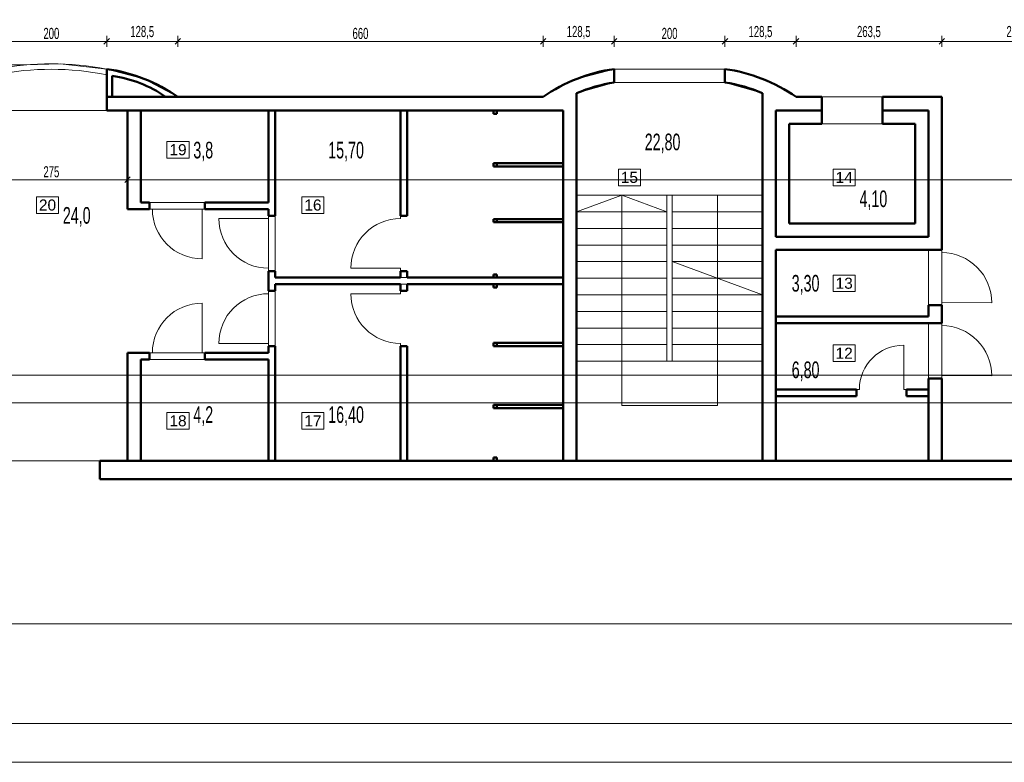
# Model space of a CAD drawing. Header units: millimetres. Extents: x 72202 to 304796, y 21658 to 519946.
# Tile 60 of 139: x 196431 to 198210, y 207947 to 209289. Entities that reach past the tile are written whole.
import ezdxf

# ---------------------------------------------------------------- set-up
doc = ezdxf.new("R2010")
doc.units = ezdxf.units.MM
doc.layers.get('0').update_dxf_attribs({"color": 253})
doc.layers.get('Defpoints').update_dxf_attribs({"color": 253})
for name, color, linetype, lineweight in [('linia - gruba - projektowana', 253, 'Continuous', 50), ('LINIA CIENKA', 7, 'Continuous', 13), ('LINIA WYMIAROWANIE', 253, 'Continuous', 9), ('OPISY', 253, 'Continuous', 9)]:
    doc.layers.add(name, color=color, linetype=linetype, lineweight=lineweight)
doc.layers.add('LINIA-NIE DRUKOWAĆ', color=253, linetype='Continuous', lineweight=20, plot=False)
doc.styles.add('simplex', font='arial.ttf')
doc.styles.get("Standard").update_dxf_attribs({"font": 'ARIALN.TTF', "width": 0.75})
doc.dimstyles.new('sebek100', dxfattribs={"dimtxt": 17, "dimasz": 10, "dimexe": 10, "dimexo": 20, "dimgap": 4, "dimtad": 1, "dimrnd": 0.5, "dimtxsty": 'Standard', "dimblk": 'OBLIQUE', "dimcen": 8, "dimclre": 1, "dimazin": 0, "dimtm": 1e-09, "dimtfac": 1, "dimtix": 1, "dimtmove": 1, "dimatfit": 3, "dimldrblk": 'zas', "dimfxl": 10, "dimfxlon": 1, "dimtolj": 2, "dimlwd": -1, "dimlwe": -1, "dimarcsym": 0})

# ---------------------------------------------------------------- blocks, each defined once
blk = doc.blocks.new('_Oblique')
at = {"color": 0, "linetype": 'ByBlock', "lineweight": -2}
blk.add_line((-0.5, -0.5), (0.5, 0.5), dxfattribs=at)
blk = doc.blocks.new('*D549')
at = {"layer": 'Defpoints', "color": 0, "lineweight": -3, "ltscale": 4, "transparency": 16777216}
for p in [(196350.3, 209104.6), (196625.3, 209063.7), (196625.3, 208999.9)]:
    blk.add_point(p, dxfattribs=at)
at = {"layer": 'LINIA WYMIAROWANIE', "ltscale": 4, "transparency": 16777216}
for p, q in [((196350.3, 209009.9), (196350.3, 208989.9)), ((196625.3, 209009.9), (196625.3, 208989.9))]:
    blk.add_line(p, q, dxfattribs=at)
at = {"layer": 'LINIA WYMIAROWANIE', "color": 0, "ltscale": 4, "transparency": 16777216}
blk.add_line((196350.3, 208999.9), (196625.3, 208999.9), dxfattribs=at)
at = {"layer": 'LINIA WYMIAROWANIE', "color": 0, "ltscale": 4, "transparency": 16777216, "xscale": 10, "yscale": 10, "zscale": 10, "rotation": 180}
blk.add_blockref('_Oblique', (196350.3, 208999.9), dxfattribs=at)
at = {"layer": 'LINIA WYMIAROWANIE', "color": 0, "ltscale": 4, "transparency": 16777216, "xscale": 10, "yscale": 10, "zscale": 10}
blk.add_blockref('_Oblique', (196625.3, 208999.9), dxfattribs=at)
at = {"layer": 'LINIA WYMIAROWANIE', "color": 0, "lineweight": -3, "ltscale": 4, "transparency": 16777216, "insert": (196487.8, 209014.1), "char_height": 20, "attachment_point": 5, "bg_fill": 3, "box_fill_scale": 1.1, "bg_fill_color": 256, "bg_fill_true_color": 13158600, "bg_fill_transparency": 0}
blk.add_mtext('\\A2;275', dxfattribs=at)
blk = doc.blocks.new('zas')
blk = doc.blocks.new('*D585')
at = {"layer": 'Defpoints', "color": 0, "lineweight": -3, "ltscale": 4, "transparency": 16777216}
for p in [(196587.8, 209249.9), (196387.8, 209194.5), (196587.8, 209194.5)]:
    blk.add_point(p, dxfattribs=at)
at = {"layer": 'LINIA WYMIAROWANIE', "ltscale": 4, "transparency": 16777216}
for p, q in [((196387.8, 209239.9), (196387.8, 209259.9)), ((196587.8, 209239.9), (196587.8, 209259.9))]:
    blk.add_line(p, q, dxfattribs=at)
at = {"layer": 'LINIA WYMIAROWANIE', "color": 0, "ltscale": 4, "transparency": 16777216}
blk.add_line((196387.8, 209249.9), (196587.8, 209249.9), dxfattribs=at)
at = {"layer": 'LINIA WYMIAROWANIE', "color": 0, "ltscale": 4, "transparency": 16777216, "xscale": 10, "yscale": 10, "zscale": 10, "rotation": 180}
blk.add_blockref('_Oblique', (196387.8, 209249.9), dxfattribs=at)
at = {"layer": 'LINIA WYMIAROWANIE', "color": 0, "ltscale": 4, "transparency": 16777216, "xscale": 10, "yscale": 10, "zscale": 10}
blk.add_blockref('_Oblique', (196587.8, 209249.9), dxfattribs=at)
at = {"layer": 'LINIA WYMIAROWANIE', "color": 0, "lineweight": -3, "ltscale": 4, "transparency": 16777216, "insert": (196487.8, 209264.1), "char_height": 20, "attachment_point": 5, "bg_fill": 3, "box_fill_scale": 1.1, "bg_fill_color": 256, "bg_fill_true_color": 13158600, "bg_fill_transparency": 0}
blk.add_mtext('\\A2;200', dxfattribs=at)
blk = doc.blocks.new('*D586')
at = {"layer": 'Defpoints', "color": 0, "lineweight": -3, "ltscale": 4, "transparency": 16777216}
for p in [(197376.3, 209249.9), (196716.3, 209149.9), (197376.3, 209149.9)]:
    blk.add_point(p, dxfattribs=at)
at = {"layer": 'LINIA WYMIAROWANIE', "ltscale": 4, "transparency": 16777216}
for p, q in [((196716.3, 209239.9), (196716.3, 209259.9)), ((197376.3, 209239.9), (197376.3, 209259.9))]:
    blk.add_line(p, q, dxfattribs=at)
at = {"layer": 'LINIA WYMIAROWANIE', "color": 0, "ltscale": 4, "transparency": 16777216}
blk.add_line((196716.3, 209249.9), (197376.3, 209249.9), dxfattribs=at)
at = {"layer": 'LINIA WYMIAROWANIE', "color": 0, "ltscale": 4, "transparency": 16777216, "xscale": 10, "yscale": 10, "zscale": 10, "rotation": 180}
blk.add_blockref('_Oblique', (196716.3, 209249.9), dxfattribs=at)
at = {"layer": 'LINIA WYMIAROWANIE', "color": 0, "ltscale": 4, "transparency": 16777216, "xscale": 10, "yscale": 10, "zscale": 10}
blk.add_blockref('_Oblique', (197376.3, 209249.9), dxfattribs=at)
at = {"layer": 'LINIA WYMIAROWANIE', "color": 0, "lineweight": -3, "ltscale": 4, "transparency": 16777216, "insert": (197046.3, 209264.1), "char_height": 20, "attachment_point": 5, "bg_fill": 3, "box_fill_scale": 1.1, "bg_fill_color": 256, "bg_fill_true_color": 13158600, "bg_fill_transparency": 0}
blk.add_mtext('\\A2;660', dxfattribs=at)
blk = doc.blocks.new('*D587')
at = {"layer": 'Defpoints', "color": 0, "lineweight": -3, "ltscale": 4, "transparency": 16777216}
for p in [(197504.8, 209249.9), (197504.8, 209199.9), (197376.3, 209149.9)]:
    blk.add_point(p, dxfattribs=at)
at = {"layer": 'LINIA WYMIAROWANIE', "ltscale": 4, "transparency": 16777216}
for p, q in [((197376.3, 209239.9), (197376.3, 209259.9)), ((197504.8, 209239.9), (197504.8, 209259.9))]:
    blk.add_line(p, q, dxfattribs=at)
at = {"layer": 'LINIA WYMIAROWANIE', "color": 0, "ltscale": 4, "transparency": 16777216}
blk.add_line((197376.3, 209249.9), (197504.8, 209249.9), dxfattribs=at)
at = {"layer": 'LINIA WYMIAROWANIE', "color": 0, "ltscale": 4, "transparency": 16777216, "xscale": 10, "yscale": 10, "zscale": 10, "rotation": 180}
blk.add_blockref('_Oblique', (197376.3, 209249.9), dxfattribs=at)
at = {"layer": 'LINIA WYMIAROWANIE', "color": 0, "ltscale": 4, "transparency": 16777216, "xscale": 10, "yscale": 10, "zscale": 10}
blk.add_blockref('_Oblique', (197504.8, 209249.9), dxfattribs=at)
at = {"layer": 'LINIA WYMIAROWANIE', "color": 0, "lineweight": -3, "ltscale": 4, "transparency": 16777216, "insert": (197440.5, 209265.9), "char_height": 20, "attachment_point": 5, "bg_fill": 3, "box_fill_scale": 1.1, "bg_fill_color": 256, "bg_fill_true_color": 13158600, "bg_fill_transparency": 0}
blk.add_mtext('\\A2;128,5', dxfattribs=at)
blk = doc.blocks.new('*D588')
at = {"layer": 'Defpoints', "color": 0, "lineweight": -3, "ltscale": 4, "transparency": 16777216}
for p in [(197704.8, 209249.9), (197504.8, 209199.9), (197704.8, 209187.7)]:
    blk.add_point(p, dxfattribs=at)
at = {"layer": 'LINIA WYMIAROWANIE', "ltscale": 4, "transparency": 16777216}
for p, q in [((197504.8, 209239.9), (197504.8, 209259.9)), ((197704.8, 209239.9), (197704.8, 209259.9))]:
    blk.add_line(p, q, dxfattribs=at)
at = {"layer": 'LINIA WYMIAROWANIE', "color": 0, "ltscale": 4, "transparency": 16777216}
blk.add_line((197504.8, 209249.9), (197704.8, 209249.9), dxfattribs=at)
at = {"layer": 'LINIA WYMIAROWANIE', "color": 0, "ltscale": 4, "transparency": 16777216, "xscale": 10, "yscale": 10, "zscale": 10, "rotation": 180}
blk.add_blockref('_Oblique', (197504.8, 209249.9), dxfattribs=at)
at = {"layer": 'LINIA WYMIAROWANIE', "color": 0, "ltscale": 4, "transparency": 16777216, "xscale": 10, "yscale": 10, "zscale": 10}
blk.add_blockref('_Oblique', (197704.8, 209249.9), dxfattribs=at)
at = {"layer": 'LINIA WYMIAROWANIE', "color": 0, "lineweight": -3, "ltscale": 4, "transparency": 16777216, "insert": (197604.8, 209264.1), "char_height": 20, "attachment_point": 5, "bg_fill": 3, "box_fill_scale": 1.1, "bg_fill_color": 256, "bg_fill_true_color": 13158600, "bg_fill_transparency": 0}
blk.add_mtext('\\A2;200', dxfattribs=at)
blk = doc.blocks.new('*D589')
at = {"layer": 'Defpoints', "color": 0, "lineweight": -3, "ltscale": 4, "transparency": 16777216}
for p in [(197833.3, 209249.9), (197704.8, 209187.7), (197833.3, 209149.9)]:
    blk.add_point(p, dxfattribs=at)
at = {"layer": 'LINIA WYMIAROWANIE', "ltscale": 4, "transparency": 16777216}
for p, q in [((197704.8, 209239.9), (197704.8, 209259.9)), ((197833.3, 209239.9), (197833.3, 209259.9))]:
    blk.add_line(p, q, dxfattribs=at)
at = {"layer": 'LINIA WYMIAROWANIE', "color": 0, "ltscale": 4, "transparency": 16777216}
blk.add_line((197704.8, 209249.9), (197833.3, 209249.9), dxfattribs=at)
at = {"layer": 'LINIA WYMIAROWANIE', "color": 0, "ltscale": 4, "transparency": 16777216, "xscale": 10, "yscale": 10, "zscale": 10, "rotation": 180}
blk.add_blockref('_Oblique', (197704.8, 209249.9), dxfattribs=at)
at = {"layer": 'LINIA WYMIAROWANIE', "color": 0, "ltscale": 4, "transparency": 16777216, "xscale": 10, "yscale": 10, "zscale": 10}
blk.add_blockref('_Oblique', (197833.3, 209249.9), dxfattribs=at)
at = {"layer": 'LINIA WYMIAROWANIE', "color": 0, "lineweight": -3, "ltscale": 4, "transparency": 16777216, "insert": (197769, 209265.9), "char_height": 20, "attachment_point": 5, "bg_fill": 3, "box_fill_scale": 1.1, "bg_fill_color": 256, "bg_fill_true_color": 13158600, "bg_fill_transparency": 0}
blk.add_mtext('\\A2;128,5', dxfattribs=at)
blk = doc.blocks.new('*D590')
at = {"layer": 'Defpoints', "color": 0, "lineweight": -3, "ltscale": 4, "transparency": 16777216}
for p in [(198096.8, 209249.9), (197833.3, 209149.9), (198096.8, 209149.9)]:
    blk.add_point(p, dxfattribs=at)
at = {"layer": 'LINIA WYMIAROWANIE', "ltscale": 4, "transparency": 16777216}
for p, q in [((197833.3, 209239.9), (197833.3, 209259.9)), ((198096.8, 209239.9), (198096.8, 209259.9))]:
    blk.add_line(p, q, dxfattribs=at)
at = {"layer": 'LINIA WYMIAROWANIE', "color": 0, "ltscale": 4, "transparency": 16777216}
blk.add_line((197833.3, 209249.9), (198096.8, 209249.9), dxfattribs=at)
at = {"layer": 'LINIA WYMIAROWANIE', "color": 0, "ltscale": 4, "transparency": 16777216, "xscale": 10, "yscale": 10, "zscale": 10, "rotation": 180}
blk.add_blockref('_Oblique', (197833.3, 209249.9), dxfattribs=at)
at = {"layer": 'LINIA WYMIAROWANIE', "color": 0, "ltscale": 4, "transparency": 16777216, "xscale": 10, "yscale": 10, "zscale": 10}
blk.add_blockref('_Oblique', (198096.8, 209249.9), dxfattribs=at)
at = {"layer": 'LINIA WYMIAROWANIE', "color": 0, "lineweight": -3, "ltscale": 4, "transparency": 16777216, "insert": (197965, 209265.9), "char_height": 20, "attachment_point": 5, "bg_fill": 3, "box_fill_scale": 1.1, "bg_fill_color": 256, "bg_fill_true_color": 13158600, "bg_fill_transparency": 0}
blk.add_mtext('\\A2;263,5', dxfattribs=at)
blk = doc.blocks.new('*D591')
at = {"layer": 'Defpoints', "color": 0, "lineweight": -3, "ltscale": 4, "transparency": 16777216}
for p in [(198382.8, 209249.9), (198382.8, 209191.4), (198096.8, 209149.9)]:
    blk.add_point(p, dxfattribs=at)
at = {"layer": 'LINIA WYMIAROWANIE', "ltscale": 4, "transparency": 16777216}
for p, q in [((198096.8, 209239.9), (198096.8, 209259.9)), ((198382.8, 209239.9), (198382.8, 209259.9))]:
    blk.add_line(p, q, dxfattribs=at)
at = {"layer": 'LINIA WYMIAROWANIE', "color": 0, "ltscale": 4, "transparency": 16777216}
blk.add_line((198096.8, 209249.9), (198382.8, 209249.9), dxfattribs=at)
at = {"layer": 'LINIA WYMIAROWANIE', "color": 0, "ltscale": 4, "transparency": 16777216, "xscale": 10, "yscale": 10, "zscale": 10, "rotation": 180}
blk.add_blockref('_Oblique', (198096.8, 209249.9), dxfattribs=at)
at = {"layer": 'LINIA WYMIAROWANIE', "color": 0, "ltscale": 4, "transparency": 16777216, "xscale": 10, "yscale": 10, "zscale": 10}
blk.add_blockref('_Oblique', (198382.8, 209249.9), dxfattribs=at)
at = {"layer": 'LINIA WYMIAROWANIE', "color": 0, "lineweight": -3, "ltscale": 4, "transparency": 16777216, "insert": (198239.8, 209265.9), "char_height": 20, "attachment_point": 5, "bg_fill": 3, "box_fill_scale": 1.1, "bg_fill_color": 256, "bg_fill_true_color": 13158600, "bg_fill_transparency": 0}
blk.add_mtext('\\A2;286,05', dxfattribs=at)
blk = doc.blocks.new('*D592')
at = {"layer": 'Defpoints', "color": 0, "lineweight": -3, "ltscale": 4, "transparency": 16777216}
for p in [(196587.8, 209249.9), (196587.8, 209162.4), (196716.3, 209149.9)]:
    blk.add_point(p, dxfattribs=at)
at = {"layer": 'LINIA WYMIAROWANIE', "ltscale": 4, "transparency": 16777216}
for p, q in [((196587.8, 209239.9), (196587.8, 209259.9)), ((196716.3, 209239.9), (196716.3, 209259.9))]:
    blk.add_line(p, q, dxfattribs=at)
at = {"layer": 'LINIA WYMIAROWANIE', "color": 0, "ltscale": 4, "transparency": 16777216}
blk.add_line((196716.3, 209249.9), (196587.8, 209249.9), dxfattribs=at)
at = {"layer": 'LINIA WYMIAROWANIE', "color": 0, "ltscale": 4, "transparency": 16777216, "xscale": 10, "yscale": 10, "zscale": 10, "rotation": 180}
blk.add_blockref('_Oblique', (196587.8, 209249.9), dxfattribs=at)
at = {"layer": 'LINIA WYMIAROWANIE', "color": 0, "ltscale": 4, "transparency": 16777216, "xscale": 10, "yscale": 10, "zscale": 10}
blk.add_blockref('_Oblique', (196716.3, 209249.9), dxfattribs=at)
at = {"layer": 'LINIA WYMIAROWANIE', "color": 0, "lineweight": -3, "ltscale": 4, "transparency": 16777216, "insert": (196652, 209265.9), "char_height": 20, "attachment_point": 5, "bg_fill": 3, "box_fill_scale": 1.1, "bg_fill_color": 256, "bg_fill_true_color": 13158600, "bg_fill_transparency": 0}
blk.add_mtext('\\A2;128,5', dxfattribs=at)

msp = doc.modelspace()

# ---------------------------------------------------------------- linework, layer by layer
at = {"layer": 'linia - gruba - projektowana'}
for p, q in [((196587.792, 209124.85), (196587.792, 209199.85)), ((197504.792, 209199.85), (197504.792, 209175.611)), ((197704.792, 209199.85), (197704.792, 209175.611)), ((196597.792, 209149.85), (196597.792, 209187.577)), ((196587.792, 209149.85), (197376.292, 209149.85)), ((196597.792, 209149.85), (196708.334, 209149.85)), ((197436.792, 209156.214), (197436.792, 208491.85)), ((197772.792, 209156.214), (197772.792, 208491.85)), ((197833.292, 209149.85), (197879.792, 209149.85)), ((197879.792, 209100.85), (197879.792, 209149.85)), ((197989.792, 209149.85), (198096.792, 209149.85)), ((197989.792, 209100.85), (197989.792, 209149.85)), ((198096.792, 209149.85), (198096.792, 208872.85)), ((196587.792, 209124.85), (197412.792, 209124.85)), ((196625.292, 208946.85), (196625.292, 209124.85)), ((196649.292, 208958.85), (196649.292, 209124.85)), ((196880.292, 208958.85), (196880.292, 209124.85)), ((196892.292, 208934.85), (196892.292, 209124.85)), ((197118.792, 208934.85), (197118.792, 209124.85)), ((197130.792, 208934.85), (197130.792, 209124.85)), ((197286.792, 209124.85), (197286.792, 209118.85)), ((197286.792, 209118.85), (197292.792, 209118.85)), ((197292.792, 209124.85), (197292.792, 209118.85)), ((197412.792, 209124.85), (197412.792, 208491.85)), ((197796.792, 209124.85), (197879.792, 209124.85)), ((197796.792, 209124.85), (197796.792, 208896.85)), ((197989.792, 209124.85), (198072.792, 209124.85)), ((198072.792, 209124.85), (198072.792, 208896.85)), ((197820.792, 209100.85), (197879.792, 209100.85)), ((197820.792, 209100.85), (197820.792, 208920.85)), ((197989.792, 209100.85), (198048.792, 209100.85)), ((198048.792, 209100.85), (198048.792, 208920.85)), ((197286.792, 209029.85), (197412.792, 209029.85)), ((197286.792, 209029.85), (197286.792, 209023.85)), ((197286.792, 209023.85), (197412.792, 209023.85)), ((197292.792, 209029.85), (197292.792, 209023.85)), ((196665.292, 208958.85), (196649.292, 208958.85)), ((196665.292, 208946.85), (196665.292, 208958.85)), ((196765.292, 208946.85), (196765.292, 208958.85)), ((196880.292, 208958.85), (196765.292, 208958.85)), ((196637.292, 208946.85), (196625.292, 208946.85)), ((196665.292, 208946.85), (196637.292, 208946.85)), ((196880.292, 208946.85), (196765.292, 208946.85)), ((196880.292, 208934.85), (196880.292, 208946.85)), ((196892.292, 208934.85), (196880.292, 208934.85)), ((197130.792, 208934.85), (197118.792, 208934.85)), ((197286.792, 208928.85), (197286.792, 208922.85)), ((197286.792, 208928.85), (197412.792, 208928.85)), ((197286.792, 208922.85), (197412.792, 208922.85)), ((197292.792, 208928.85), (197292.792, 208922.85)), ((197820.792, 208920.85), (198048.792, 208920.85)), ((197796.792, 208896.85), (198072.792, 208896.85)), ((197796.792, 208872.85), (198096.792, 208872.85)), ((197796.792, 208872.85), (197796.792, 208491.85)), ((196880.292, 208798.85), (196880.292, 208834.85)), ((196880.292, 208798.85), (196880.292, 208834.85)), ((196892.292, 208834.85), (196880.292, 208834.85)), ((196892.292, 208822.85), (196892.292, 208834.85)), ((196892.292, 208822.85), (196892.292, 208834.85)), ((197118.792, 208822.85), (197118.792, 208834.85)), ((197130.792, 208834.85), (197118.792, 208834.85)), ((197130.792, 208822.85), (197130.792, 208834.85)), ((197286.792, 208828.85), (197286.792, 208822.85)), ((197286.792, 208828.85), (197292.792, 208828.85)), ((197292.792, 208828.85), (197292.792, 208822.85)), ((196892.292, 208822.85), (197118.792, 208822.85)), ((196892.292, 208798.85), (196892.292, 208810.85)), ((196892.292, 208798.85), (196892.292, 208810.85)), ((196892.292, 208810.85), (197118.792, 208810.85)), ((197118.792, 208798.85), (197118.792, 208810.85)), ((197130.792, 208822.85), (197412.792, 208822.85)), ((197130.792, 208798.85), (197130.792, 208810.85)), ((197130.792, 208810.85), (197412.792, 208810.85)), ((197286.792, 208804.85), (197286.792, 208810.85)), ((197292.792, 208804.85), (197292.792, 208810.85)), ((196880.292, 208798.85), (196892.292, 208798.85)), ((197118.792, 208798.85), (197130.792, 208798.85)), ((197286.792, 208804.85), (197292.792, 208804.85)), ((198072.792, 208772.85), (198096.792, 208772.85)), ((198072.792, 208772.85), (198072.792, 208752.85)), ((198096.792, 208772.85), (198096.792, 208740.85)), ((197796.792, 208752.85), (198072.792, 208752.85)), ((197796.792, 208740.85), (198096.792, 208740.85)), ((196880.292, 208698.85), (196892.292, 208698.85)), ((196880.292, 208686.85), (196880.292, 208698.85)), ((196880.292, 208686.85), (196880.292, 208698.85)), ((196892.292, 208491.85), (196892.292, 208698.85)), ((196892.292, 208491.85), (196892.292, 208698.85)), ((197118.792, 208491.85), (197118.792, 208698.85)), ((197118.792, 208698.85), (197130.792, 208698.85)), ((197130.792, 208491.85), (197130.792, 208698.85)), ((197286.792, 208698.85), (197286.792, 208704.85)), ((197286.792, 208704.85), (197412.792, 208704.85)), ((197286.792, 208698.85), (197412.792, 208698.85)), ((197292.792, 208698.85), (197292.792, 208704.85)), ((196625.292, 208491.85), (196625.292, 208686.85)), ((196625.292, 208686.85), (196637.292, 208686.85)), ((196625.292, 208686.85), (196665.292, 208686.85)), ((196637.292, 208686.85), (196665.292, 208686.85)), ((196665.292, 208674.85), (196665.292, 208686.85)), ((196765.292, 208674.85), (196765.292, 208686.85)), ((196765.292, 208686.85), (196876.239, 208686.85)), ((196765.292, 208686.85), (196880.292, 208686.85)), ((196649.292, 208491.85), (196649.292, 208674.85)), ((196649.292, 208674.85), (196665.292, 208674.85)), ((196765.292, 208674.85), (196880.292, 208674.85)), ((196880.292, 208491.85), (196880.292, 208674.85)), ((196880.292, 208491.85), (196880.292, 208674.85)), ((198072.792, 208640.85), (198072.792, 208491.85)), ((198072.792, 208640.85), (198096.792, 208640.85)), ((198096.792, 208640.85), (198096.792, 208491.85)), ((197796.792, 208620.85), (197942.792, 208620.85)), ((197942.792, 208620.85), (197942.792, 208608.85)), ((198032.792, 208620.85), (198032.792, 208608.85)), ((198032.792, 208620.85), (198072.792, 208620.85)), ((197286.792, 208592.85), (197412.792, 208592.85)), ((197286.792, 208586.85), (197286.792, 208592.85)), ((197292.792, 208586.85), (197292.792, 208592.85)), ((197796.792, 208608.85), (197942.792, 208608.85)), ((198032.792, 208608.85), (198072.792, 208608.85)), ((197286.792, 208586.85), (197412.792, 208586.85)), ((196575.292, 208491.85), (198382.839, 208491.85)), ((196575.292, 208458.85), (196575.292, 208491.85)), ((197286.792, 208497.85), (197292.792, 208497.85)), ((197286.792, 208491.85), (197286.792, 208497.85)), ((197292.792, 208491.85), (197292.792, 208497.85)), ((196575.292, 208458.85), (198232.445, 208458.85))]:
    msp.add_line(p, q, dxfattribs=at)
for centre, radius, start, end in [((196548.255, 208908.117), 294.4, 55.195489, 82.281985), ((197544.33, 208908.117), 294.4, 97.718015, 124.804511), ((197665.255, 208908.117), 294.4, 55.195489, 82.281985), ((196565.35, 208962.457), 227.447, 55.477419, 81.799617), ((197544.33, 208908.117), 270.4, 98.407798, 113.434263), ((197665.255, 208908.117), 270.4, 66.565737, 81.592202)]:
    msp.add_arc(centre, radius, start, end, dxfattribs=at)
at = {"layer": 'LINIA CIENKA'}
for p, q in [((197772.792, 208971.85), (197436.792, 208971.85)), ((197599.792, 208971.85), (197436.792, 208971.85)), ((197518.292, 208971.85), (197436.792, 208941.85)), ((197518.292, 208971.85), (197518.292, 208671.85)), ((197518.292, 208971.85), (197599.792, 208941.85)), ((197599.792, 208971.85), (197599.792, 208671.85)), ((197609.792, 208971.85), (197609.792, 208671.85)), ((197772.792, 208971.85), (197609.792, 208971.85)), ((197691.292, 208971.85), (197691.292, 208591.85)), ((196665.292, 208946.85), (196670.292, 208946.85)), ((196765.292, 208946.85), (196760.292, 208946.85)), ((196760.292, 208946.85), (196760.292, 208856.85)), ((196880.292, 208934.85), (196880.292, 208929.85)), ((197118.792, 208934.85), (197118.792, 208929.85)), ((197599.792, 208941.85), (197436.792, 208941.85)), ((197772.792, 208941.85), (197609.792, 208941.85)), ((196880.292, 208929.85), (196790.292, 208929.85)), ((197599.792, 208911.85), (197436.792, 208911.85)), ((197772.792, 208911.85), (197609.792, 208911.85)), ((197599.792, 208881.85), (197436.792, 208881.85)), ((197772.792, 208881.85), (197609.792, 208881.85)), ((198096.792, 208872.85), (198096.792, 208867.85)), ((197599.792, 208851.85), (197436.792, 208851.85)), ((197772.792, 208851.85), (197609.792, 208851.85)), ((197609.792, 208851.85), (197772.792, 208791.85)), ((196880.292, 208834.85), (196880.292, 208839.85)), ((197118.792, 208839.85), (197028.792, 208839.85)), ((197118.792, 208834.85), (197118.792, 208839.85)), ((197599.792, 208821.85), (197436.792, 208821.85)), ((197772.792, 208821.85), (197609.792, 208821.85)), ((196880.292, 208798.85), (196880.292, 208793.85)), ((197118.792, 208793.85), (197028.792, 208793.85)), ((197118.792, 208798.85), (197118.792, 208793.85)), ((197599.792, 208791.85), (197436.792, 208791.85)), ((197772.792, 208791.85), (197609.792, 208791.85)), ((196760.292, 208686.85), (196760.292, 208776.85)), ((198096.792, 208772.85), (198096.792, 208777.85)), ((198096.792, 208777.85), (198186.791, 208777.429)), ((197599.792, 208761.85), (197436.792, 208761.85)), ((197772.792, 208761.85), (197609.792, 208761.85)), ((198096.792, 208740.85), (198096.792, 208735.85)), ((197599.792, 208731.85), (197436.792, 208731.85)), ((197772.792, 208731.85), (197609.792, 208731.85)), ((196880.292, 208703.85), (196790.292, 208703.85)), ((196880.292, 208698.85), (196880.292, 208703.85)), ((197118.792, 208698.85), (197118.792, 208703.85)), ((197599.792, 208701.85), (197436.792, 208701.85)), ((197772.792, 208701.85), (197609.792, 208701.85)), ((198027.792, 208620.85), (198027.792, 208700.85)), ((196665.292, 208686.85), (196670.292, 208686.85)), ((196765.292, 208686.85), (196760.292, 208686.85)), ((197772.792, 208671.85), (197436.792, 208671.85)), ((197518.292, 208671.85), (197518.292, 208591.85)), ((198096.792, 208640.85), (198096.792, 208645.85)), ((198096.792, 208645.85), (198186.791, 208645.429)), ((197942.792, 208620.85), (197947.792, 208620.85)), ((198032.792, 208620.85), (198027.792, 208620.85)), ((197518.292, 208591.85), (197691.292, 208591.85))]:
    msp.add_line(p, q, dxfattribs=at)
msp.add_lwpolyline([(193953.292, 208016.85), (193953.292, 210844.299), (200483.292, 210844.299), (200483.292, 208016.85)], close=True, dxfattribs=at)
for centre, radius, start, end in [((196760.292, 208946.85), 90, 180, 270), ((196880.292, 208929.85), 90, 180, 270), ((197118.792, 208839.85), 90, 90, 180), ((198096.371, 208777.852), 90.421, 359.731931, 89.733182), ((196880.292, 208703.85), 90, 90, 180), ((197118.792, 208793.85), 90, 180, 270), ((196760.292, 208686.85), 90, 90, 180), ((198096.371, 208645.852), 90.421, 359.731931, 89.733182), ((198027.792, 208620.85), 80, 90, 180)]:
    msp.add_arc(centre, radius, start, end, dxfattribs=at)
at = {"layer": 'LINIA-NIE DRUKOWAĆ'}
for p, q in [((198833.08, 209249.85), (194596.276, 209249.85)), ((198833.08, 208999.85), (194433.292, 208999.85))]:
    msp.add_line(p, q, dxfattribs=at)
for points in [[(193653.292, 210916.85), (193653.292, 207946.85), (200553.292, 207946.85), (200553.292, 210916.85)], [(196880.292, 209124.85), (196649.292, 209124.85), (196649.292, 208958.85), (196880.292, 208958.85)], [(197412.792, 209124.85), (196892.292, 209124.85), (196892.292, 208822.85), (197412.792, 208822.85)], [(198048.792, 209100.85), (197820.792, 209100.85), (197820.792, 208920.85), (198048.792, 208920.85)], [(198072.792, 208752.85), (197796.792, 208752.85), (197796.792, 208872.85), (198072.792, 208872.85)], [(197412.792, 208810.85), (196892.292, 208810.85), (196892.292, 208491.85), (197412.792, 208491.85)], [(197796.792, 208740.85), (198072.792, 208740.85), (198072.792, 208491.85), (197796.792, 208491.85)], [(196880.292, 208674.85), (196649.292, 208674.85), (196649.292, 208491.85), (196880.292, 208491.85)]]:
    msp.add_lwpolyline(points, close=True, dxfattribs=at)
for points in [[(198798.62, 209829.896), (198828.234, 209556.496), (198382.839, 209508.252), (198382.839, 208491.85), (198096.792, 208491.85), (198096.792, 209149.85), (197833.292, 209149.85), (197790.226, 209174.676), (197749.471, 209190.215), (197704.792, 209199.85), (197504.792, 209199.85), (197437.574, 209182.479), (197409.152, 209169.648), (197376.292, 209149.85), (196716.292, 209149.85), (196655.011, 209182.479), (196587.792, 209199.85), (196503.525, 209209.226), (196442.27, 209207.485), (196387.792, 209207.485), (196259.292, 209149.85), (195298.792, 209149.85), (195298.792, 209450.805), (198798.62, 209829.896)], [(197772.792, 209156.214), (197704.792, 209175.611), (197504.792, 209175.611), (197436.792, 209156.214), (197436.792, 208491.85), (197772.792, 208491.85), (197772.792, 209156.214)], [(196350.292, 209124.85), (196387.792, 209124.85), (196625.292, 209124.85), (196625.292, 208946.85), (196880.292, 208946.85), (196880.292, 208686.85), (196625.292, 208686.85), (196625.292, 208491.85), (196350.292, 208491.85), (196350.292, 209124.85)], [(194483.292, 208646.85), (199068.44, 208646.85)], [(194483.292, 208596.85), (199068.44, 208596.85)], [(195456.649, 208196.85), (199068.44, 208196.85)]]:
    msp.add_lwpolyline(points, dxfattribs=at)
for radius, start, end in [(525, 79.019425, 100.980575), (515, 78.803481, 101.196519)]:
    msp.add_arc((196487.792, 208684.462), radius, start, end, dxfattribs=at)
at = {"layer": 'OPISY'}
for points in [[(196696.615, 209069.006), (196696.615, 209039.006), (196736.615, 209039.006), (196736.615, 209069.006)], [(197512.231, 209019.006), (197512.231, 208989.006), (197552.231, 208989.006), (197552.231, 209019.006)], [(197900.31, 209019.006), (197900.31, 208989.006), (197940.31, 208989.006), (197940.31, 209019.006)], [(196460.872, 208969.006), (196460.872, 208939.006), (196500.872, 208939.006), (196500.872, 208969.006)], [(196940.4, 208969.006), (196940.4, 208939.006), (196980.4, 208939.006), (196980.4, 208969.006)], [(197900.31, 208827.635), (197900.31, 208797.635), (197940.31, 208797.635), (197940.31, 208827.635)], [(197900.31, 208701.193), (197900.31, 208671.193), (197940.31, 208671.193), (197940.31, 208701.193)], [(196696.615, 208578.931), (196696.615, 208548.931), (196736.615, 208548.931), (196736.615, 208578.931)], [(196940.4, 208578.931), (196940.4, 208548.931), (196980.4, 208548.931), (196980.4, 208578.931)]]:
    msp.add_lwpolyline(points, close=True, dxfattribs=at)

# ---------------------------------------------------------------- texts
at = {"layer": 'LINIA-NIE DRUKOWAĆ', "char_height": 30, "width": 125.07, "attachment_point": 1}
for s, insert in [('22,80', (197559.905, 209083.132)), ('3,8', (196744.289, 209068.459)), ('15,70', (196988.075, 209068.459)), ('4,10', (197947.984, 208980.424)), ('24,0', (196508.546, 208950.424)), ('3,30', (197825.464, 208827.732)), ('6,80', (197825.464, 208671.291)), ('4,2', (196744.289, 208590.349)), ('16,40', (196988.075, 208590.349))]:
    msp.add_mtext(s, dxfattribs=dict(at, insert=insert))
at = {"layer": 'OPISY', "char_height": 20, "width": 40, "attachment_point": 5, "style": 'simplex'}
for s, insert in [('19', (196716.615, 209054.006)), ('15', (197532.231, 209004.006)), ('14', (197920.31, 209004.006)), ('20', (196480.872, 208954.006)), ('16', (196960.4, 208954.006)), ('13', (197920.31, 208812.635)), ('12', (197920.31, 208686.193)), ('18', (196716.615, 208563.931)), ('17', (196960.4, 208563.931))]:
    msp.add_mtext(s, dxfattribs=dict(at, insert=insert))

# ---------------------------------------------------------------- next in the draw order: dimensions: what is measured, and where the dimension line sits
at = {"layer": 'LINIA WYMIAROWANIE', "lineweight": -3, "ltscale": 4}
for base, p1, p2, picture, middle in [((196587.792, 209249.85), (196387.792, 209194.546), (196587.792, 209194.546), '*D585', (196487.792, 209264.062)), ((197376.292, 209249.85), (196716.292, 209149.85), (197376.292, 209149.85), '*D586', (197046.292, 209264.062)), ((196625.292, 208999.85), (196350.292, 209104.605), (196625.292, 209063.744), '*D549', (196487.792, 209014.062))]:
    dim = msp.add_linear_dim(base=base, p1=p1, p2=p2, dimstyle='sebek100', override={"dimtxt": 20, "dimrnd": 0, "dimclre": 256, "dimtfill": 1, "dimarcsym": 2}, dxfattribs=at)
    dim.commit()
    dim.dimension.update_dxf_attribs({"geometry": picture, "text_midpoint": middle})

# ---------------------------------------------------------------- next in the draw order: dimensions: what is measured, and where the dimension line sits
for base, p1, p2, picture, middle in [((196587.792, 209249.85), (196716.292, 209149.85), (196587.792, 209162.35), '*D592', (196652.042, 209265.869)), ((197504.792, 209249.85), (197376.292, 209149.85), (197504.792, 209199.85), '*D587', (197440.542, 209265.869))]:
    dim = msp.add_linear_dim(base=base, p1=p1, p2=p2, dimstyle='sebek100', override={"dimtxt": 20, "dimrnd": 0, "dimclre": 256, "dimtfill": 1, "dimarcsym": 2}, dxfattribs=at)
    dim.commit()
    dim.dimension.update_dxf_attribs({"geometry": picture, "text_midpoint": middle})

# ---------------------------------------------------------------- next in the draw order: dimensions: what is measured, and where the dimension line sits
dim = msp.add_linear_dim(base=(197704.792, 209249.85), p1=(197504.792, 209199.85), p2=(197704.792, 209187.731), dimstyle='sebek100', override={"dimtxt": 20, "dimrnd": 0, "dimclre": 256, "dimtfill": 1, "dimarcsym": 2}, dxfattribs=at)
dim.commit()
dim.dimension.update_dxf_attribs({"geometry": '*D588', "text_midpoint": (197604.792, 209264.062)})

# ---------------------------------------------------------------- next in the draw order: dimensions: what is measured, and where the dimension line sits
dim = msp.add_linear_dim(base=(197833.292, 209249.85), p1=(197704.792, 209187.731), p2=(197833.292, 209149.85), dimstyle='sebek100', override={"dimtxt": 20, "dimrnd": 0, "dimclre": 256, "dimtfill": 1, "dimarcsym": 2}, dxfattribs=at)
dim.commit()
dim.dimension.update_dxf_attribs({"geometry": '*D589', "text_midpoint": (197769.042, 209265.869)})

# ---------------------------------------------------------------- next in the draw order: dimensions: what is measured, and where the dimension line sits
dim = msp.add_linear_dim(base=(198096.792, 209249.85), p1=(197833.292, 209149.85), p2=(198096.792, 209149.85), dimstyle='sebek100', override={"dimtxt": 20, "dimrnd": 0, "dimclre": 256, "dimtfill": 1, "dimarcsym": 2}, dxfattribs=at)
dim.commit()
dim.dimension.update_dxf_attribs({"geometry": '*D590', "text_midpoint": (197965.042, 209265.869)})

# ---------------------------------------------------------------- next in the draw order: dimensions: what is measured, and where the dimension line sits
dim = msp.add_linear_dim(base=(198382.839, 209249.85), p1=(198096.792, 209149.85), p2=(198382.839, 209191.382), dimstyle='sebek100', override={"dimtxt": 20, "dimrnd": 0, "dimclre": 256, "dimtfill": 1, "dimarcsym": 2}, dxfattribs=at)
dim.commit()
dim.dimension.update_dxf_attribs({"geometry": '*D591', "text_midpoint": (198239.816, 209265.869)})

doc.saveas('drawing.dxf')
